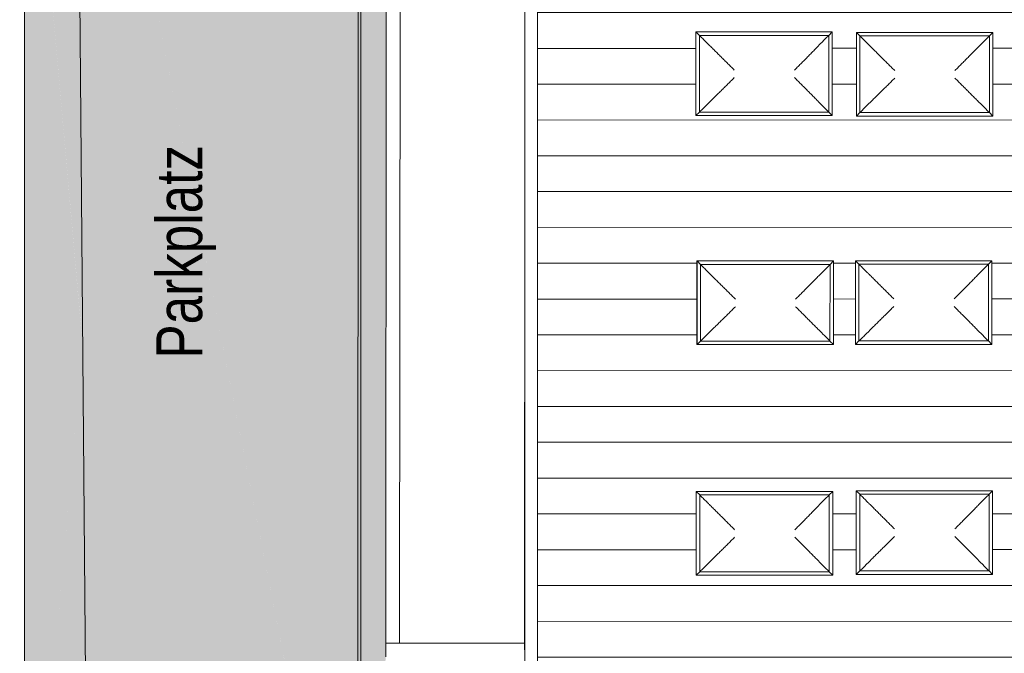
# Model space of a CAD drawing. Header units: metres. Extents: x 2 to 202, y -59 to 869.
# Tile 10 of 27: x 59 to 76, y -16 to -5. Entities that reach past the tile are written whole.
import ezdxf

# ---------------------------------------------------------------- set-up
doc = ezdxf.new("R2010")
doc.units = ezdxf.units.M
doc.header["$XCLIPFRAME"] = 2
for name, color, linetype, lineweight in [('A_Fenster', 45, 'Continuous', 5), ('A_Geschossdecken', 7, 'Continuous', 5), ('A_Geschossdecken_Oberflächenschraffur', 7, 'Continuous', 5), ('A_Notizen', 50, 'Continuous', 5), ('A_Scan-Pixelbild', 213, 'Continuous', 5), ('A_Wand', 244, 'Continuous', 5)]:
    doc.layers.add(name, color=color, linetype=linetype, lineweight=lineweight)
doc.styles.add('Arial_B_I', font='txt', dxfattribs={"width": 0.8, "height": 0.8})
picture_1 = doc.add_image_def('image1.pdf', size_in_pixel=(2828, 1699))

# ---------------------------------------------------------------- blocks, each defined once
blk = doc.blocks.new('FE Dachkuppel rechteckig - 2320 x 1400-8069982-Dach')
at = {"layer": 'A_Fenster', "color": 250, "lineweight": 9}
for p, q in [((-23.269, -13.305), (-25.649, -13.306)), ((-25.649, -14.766), (-25.649, -13.306)), ((-25.649, -13.306), (-25.648, -13.306)), ((-25.648, -13.306), (-23.268, -13.306)), ((-25.648, -14.766), (-25.648, -13.306)), ((-25.648, -13.306), (-25.588, -13.366)), ((-25.588, -13.366), (-23.328, -13.366)), ((-25.588, -14.706), (-25.588, -13.366)), ((-23.328, -13.366), (-23.268, -13.306)), ((-23.328, -13.366), (-23.328, -14.706)), ((-23.268, -13.306), (-23.269, -13.305)), ((-23.268, -13.306), (-23.269, -14.766)), ((-25.648, -14.766), (-25.649, -14.766)), ((-25.588, -14.706), (-25.648, -14.766)), ((-23.269, -14.766), (-25.648, -14.766)), ((-23.328, -14.706), (-25.588, -14.706)), ((-23.328, -14.706), (-23.269, -14.766))]:
    blk.add_line(p, q, dxfattribs=at)
for points, knots in [([(-25.578, -13.376), (-25.556, -13.398), (-25.525, -13.429), (-25.482, -13.471), (-25.456, -13.497), (-25.436, -13.518), (-25.415, -13.538), (-25.39, -13.563), (-25.361, -13.592), (-25.323, -13.63), (-25.296, -13.657), (-25.278, -13.674)], [-1, -1, -1, -1, -0.8, -0.7, -0.6, -0.55, -0.5, -0.4, -0.3, -0.2, 0, 0, 0, 0]), ([(-23.633, -13.674), (-23.616, -13.657), (-23.59, -13.63), (-23.553, -13.592), (-23.526, -13.565), (-23.502, -13.54), (-23.479, -13.518), (-23.456, -13.494), (-23.433, -13.471), (-23.41, -13.447), (-23.378, -13.416), (-23.354, -13.392), (-23.338, -13.376)], [0, 0, 0, 0, 0.2, 0.3, 0.4, 0.475, 0.55, 0.625, 0.7, 0.775, 0.85, 1, 1, 1, 1]), ([(-25.278, -13.674), (-25.261, -13.691), (-25.234, -13.718), (-25.196, -13.756), (-25.157, -13.795), (-25.116, -13.836), (-25.074, -13.877), (-25.043, -13.909), (-25.011, -13.94), (-24.99, -13.961), (-24.979, -13.972)], [-1, -1, -1, -1, -0.8, -0.7, -0.6, -0.4, -0.3, -0.2, -0.1, 0, 0, 0, 0]), ([(-23.927, -13.972), (-23.917, -13.961), (-23.896, -13.94), (-23.864, -13.908), (-23.833, -13.877), (-23.791, -13.835), (-23.751, -13.795), (-23.713, -13.756), (-23.676, -13.718), (-23.65, -13.691), (-23.633, -13.674)], [0, 0, 0, 0, 0.1, 0.2, 0.3, 0.4, 0.6, 0.7, 0.8, 1, 1, 1, 1]), ([(-24.979, -14.104), (-24.99, -14.115), (-25.011, -14.136), (-25.043, -14.168), (-25.074, -14.199), (-25.116, -14.24), (-25.157, -14.281), (-25.196, -14.319), (-25.234, -14.357), (-25.261, -14.383), (-25.278, -14.4)], [0, 0, 0, 0, 0.1, 0.2, 0.3, 0.4, 0.6, 0.7, 0.8, 1, 1, 1, 1]), ([(-23.927, -14.104), (-23.917, -14.115), (-23.896, -14.136), (-23.864, -14.168), (-23.833, -14.199), (-23.792, -14.24), (-23.751, -14.28), (-23.713, -14.319), (-23.676, -14.357), (-23.65, -14.383), (-23.633, -14.4)], [0, 0, 0, 0, 0.1, 0.2, 0.3, 0.4, 0.6, 0.7, 0.8, 1, 1, 1, 1]), ([(-25.278, -14.4), (-25.296, -14.417), (-25.323, -14.444), (-25.361, -14.481), (-25.388, -14.508), (-25.413, -14.532), (-25.436, -14.555), (-25.459, -14.578), (-25.483, -14.601), (-25.506, -14.625), (-25.538, -14.656), (-25.562, -14.68), (-25.578, -14.696)], [0, 0, 0, 0, 0.2, 0.3, 0.4, 0.475, 0.55, 0.625, 0.7, 0.775, 0.85, 1, 1, 1, 1]), ([(-23.633, -14.4), (-23.616, -14.417), (-23.59, -14.443), (-23.553, -14.481), (-23.526, -14.507), (-23.502, -14.532), (-23.479, -14.555), (-23.456, -14.578), (-23.433, -14.601), (-23.41, -14.625), (-23.378, -14.656), (-23.354, -14.68), (-23.338, -14.696)], [0, 0, 0, 0, 0.2, 0.3, 0.4, 0.475, 0.55, 0.625, 0.7, 0.775, 0.85, 1, 1, 1, 1])]:
    blk.add_open_spline(points, degree=3, knots=knots, dxfattribs=at)
blk = doc.blocks.new('FE Dachkuppel rechteckig - 2320 x 1400-V7-Dach')
at = {"layer": 'A_Fenster', "color": 250, "lineweight": 9}
for p, q in [((-20.478, -13.293), (-22.858, -13.293)), ((-22.858, -14.753), (-22.858, -13.293)), ((-22.858, -13.293), (-22.857, -13.293)), ((-22.857, -13.293), (-20.478, -13.293)), ((-22.857, -14.753), (-22.857, -13.293)), ((-22.857, -13.293), (-22.797, -13.353)), ((-22.797, -13.353), (-20.537, -13.353)), ((-22.797, -14.693), (-22.797, -13.353)), ((-20.537, -13.353), (-20.538, -14.693)), ((-20.537, -13.353), (-20.478, -13.293)), ((-20.478, -13.293), (-20.478, -13.293)), ((-20.478, -13.293), (-20.478, -14.753)), ((-22.857, -14.753), (-22.858, -14.753)), ((-22.797, -14.693), (-22.857, -14.753)), ((-20.478, -14.753), (-22.857, -14.753)), ((-20.538, -14.693), (-22.797, -14.693)), ((-20.538, -14.693), (-20.478, -14.753))]:
    blk.add_line(p, q, dxfattribs=at)
for points, knots in [([(-22.787, -13.363), (-22.766, -13.384), (-22.734, -13.416), (-22.692, -13.458), (-22.666, -13.484), (-22.645, -13.505), (-22.625, -13.525), (-22.6, -13.55), (-22.571, -13.579), (-22.533, -13.617), (-22.505, -13.644), (-22.488, -13.661)], [-1, -1, -1, -1, -0.8, -0.7, -0.6, -0.55, -0.5, -0.4, -0.3, -0.2, 0, 0, 0, 0]), ([(-20.843, -13.661), (-20.826, -13.644), (-20.799, -13.617), (-20.762, -13.579), (-20.736, -13.552), (-20.711, -13.527), (-20.688, -13.505), (-20.666, -13.481), (-20.642, -13.458), (-20.619, -13.434), (-20.587, -13.403), (-20.563, -13.379), (-20.547, -13.363)], [0, 0, 0, 0, 0.2, 0.3, 0.4, 0.475, 0.55, 0.625, 0.7, 0.775, 0.85, 1, 1, 1, 1]), ([(-22.488, -13.661), (-22.471, -13.678), (-22.444, -13.705), (-22.406, -13.743), (-22.367, -13.782), (-22.326, -13.822), (-22.285, -13.864), (-22.253, -13.895), (-22.221, -13.927), (-22.2, -13.948), (-22.189, -13.959)], [-1, -1, -1, -1, -0.8, -0.7, -0.6, -0.4, -0.3, -0.2, -0.1, 0, 0, 0, 0]), ([(-21.138, -13.959), (-21.127, -13.948), (-21.106, -13.927), (-21.074, -13.895), (-21.043, -13.864), (-21.002, -13.822), (-20.961, -13.782), (-20.923, -13.743), (-20.886, -13.705), (-20.859, -13.678), (-20.843, -13.661)], [0, 0, 0, 0, 0.1, 0.2, 0.3, 0.4, 0.6, 0.7, 0.8, 1, 1, 1, 1]), ([(-22.189, -14.091), (-22.2, -14.101), (-22.221, -14.123), (-22.253, -14.154), (-22.285, -14.186), (-22.326, -14.227), (-22.367, -14.267), (-22.406, -14.306), (-22.444, -14.343), (-22.471, -14.37), (-22.488, -14.387)], [0, 0, 0, 0, 0.1, 0.2, 0.3, 0.4, 0.6, 0.7, 0.8, 1, 1, 1, 1]), ([(-21.138, -14.091), (-21.127, -14.101), (-21.106, -14.123), (-21.074, -14.154), (-21.043, -14.186), (-21.002, -14.227), (-20.961, -14.267), (-20.923, -14.306), (-20.886, -14.343), (-20.859, -14.37), (-20.843, -14.387)], [0, 0, 0, 0, 0.1, 0.2, 0.3, 0.4, 0.6, 0.7, 0.8, 1, 1, 1, 1]), ([(-22.488, -14.387), (-22.506, -14.404), (-22.533, -14.43), (-22.571, -14.468), (-22.598, -14.494), (-22.622, -14.519), (-22.645, -14.542), (-22.669, -14.565), (-22.692, -14.588), (-22.716, -14.612), (-22.747, -14.643), (-22.771, -14.667), (-22.787, -14.683)], [0, 0, 0, 0, 0.2, 0.3, 0.4, 0.475, 0.55, 0.625, 0.7, 0.775, 0.85, 1, 1, 1, 1]), ([(-20.843, -14.387), (-20.826, -14.404), (-20.799, -14.43), (-20.762, -14.468), (-20.736, -14.494), (-20.711, -14.519), (-20.689, -14.542), (-20.666, -14.565), (-20.642, -14.588), (-20.619, -14.612), (-20.587, -14.643), (-20.563, -14.667), (-20.548, -14.683)], [0, 0, 0, 0, 0.2, 0.3, 0.4, 0.475, 0.55, 0.625, 0.7, 0.775, 0.85, 1, 1, 1, 1])]:
    blk.add_open_spline(points, degree=3, knots=knots, dxfattribs=at)
blk = doc.blocks.new('FE Dachkuppel rechteckig - 2320 x 1400-8069979-Dach')
at = {"layer": 'A_Fenster', "color": 250, "lineweight": 9}
for p, q in [((-23.272, -17.284), (-25.652, -17.285)), ((-25.652, -18.745), (-25.652, -17.285)), ((-25.652, -17.285), (-25.651, -17.285)), ((-25.651, -17.285), (-23.272, -17.285)), ((-25.651, -18.745), (-25.651, -17.285)), ((-25.651, -17.285), (-25.591, -17.345)), ((-25.591, -17.345), (-23.331, -17.345)), ((-25.591, -18.685), (-25.591, -17.345)), ((-23.331, -17.345), (-23.332, -18.685)), ((-23.331, -17.345), (-23.272, -17.285)), ((-23.272, -17.285), (-23.272, -17.284)), ((-23.272, -17.285), (-23.272, -18.745)), ((-25.591, -18.685), (-25.651, -18.745)), ((-23.332, -18.685), (-25.591, -18.685)), ((-23.332, -18.685), (-23.272, -18.745)), ((-25.651, -18.745), (-25.652, -18.745)), ((-23.272, -18.745), (-25.651, -18.745))]:
    blk.add_line(p, q, dxfattribs=at)
for points, knots in [([(-25.581, -17.355), (-25.56, -17.376), (-25.528, -17.408), (-25.486, -17.45), (-25.46, -17.476), (-25.439, -17.497), (-25.419, -17.517), (-25.393, -17.542), (-25.364, -17.571), (-25.326, -17.609), (-25.299, -17.636), (-25.282, -17.653)], [-1, -1, -1, -1, -0.8, -0.7, -0.6, -0.55, -0.5, -0.4, -0.3, -0.2, 0, 0, 0, 0]), ([(-23.636, -17.653), (-23.619, -17.636), (-23.593, -17.609), (-23.556, -17.571), (-23.529, -17.544), (-23.505, -17.519), (-23.482, -17.496), (-23.459, -17.473), (-23.436, -17.45), (-23.413, -17.426), (-23.381, -17.395), (-23.357, -17.371), (-23.341, -17.355)], [0, 0, 0, 0, 0.2, 0.3, 0.4, 0.475, 0.55, 0.625, 0.7, 0.775, 0.85, 1, 1, 1, 1]), ([(-25.282, -17.653), (-25.264, -17.67), (-25.237, -17.697), (-25.199, -17.735), (-25.16, -17.774), (-25.119, -17.814), (-25.077, -17.856), (-25.046, -17.887), (-25.014, -17.919), (-24.993, -17.94), (-24.982, -17.951)], [-1, -1, -1, -1, -0.8, -0.7, -0.6, -0.4, -0.3, -0.2, -0.1, 0, 0, 0, 0]), ([(-23.931, -17.951), (-23.92, -17.94), (-23.899, -17.919), (-23.867, -17.887), (-23.836, -17.856), (-23.795, -17.814), (-23.755, -17.774), (-23.716, -17.735), (-23.679, -17.697), (-23.653, -17.67), (-23.636, -17.653)], [0, 0, 0, 0, 0.1, 0.2, 0.3, 0.4, 0.6, 0.7, 0.8, 1, 1, 1, 1]), ([(-24.982, -18.083), (-24.993, -18.094), (-25.014, -18.115), (-25.046, -18.147), (-25.078, -18.178), (-25.119, -18.219), (-25.16, -18.26), (-25.199, -18.298), (-25.237, -18.336), (-25.264, -18.362), (-25.282, -18.379)], [0, 0, 0, 0, 0.1, 0.2, 0.3, 0.4, 0.6, 0.7, 0.8, 1, 1, 1, 1]), ([(-23.931, -18.083), (-23.92, -18.094), (-23.899, -18.115), (-23.867, -18.146), (-23.836, -18.178), (-23.795, -18.219), (-23.755, -18.259), (-23.716, -18.298), (-23.679, -18.335), (-23.653, -18.362), (-23.636, -18.379)], [0, 0, 0, 0, 0.1, 0.2, 0.3, 0.4, 0.6, 0.7, 0.8, 1, 1, 1, 1]), ([(-23.636, -18.379), (-23.619, -18.396), (-23.593, -18.422), (-23.556, -18.46), (-23.53, -18.486), (-23.505, -18.511), (-23.482, -18.534), (-23.46, -18.557), (-23.436, -18.58), (-23.413, -18.603), (-23.381, -18.635), (-23.357, -18.659), (-23.342, -18.675)], [0, 0, 0, 0, 0.2, 0.3, 0.4, 0.475, 0.55, 0.625, 0.7, 0.775, 0.85, 1, 1, 1, 1]), ([(-25.282, -18.379), (-25.299, -18.396), (-25.326, -18.422), (-25.364, -18.46), (-25.391, -18.486), (-25.416, -18.511), (-25.439, -18.534), (-25.462, -18.557), (-25.486, -18.58), (-25.509, -18.604), (-25.541, -18.635), (-25.565, -18.659), (-25.581, -18.675)], [0, 0, 0, 0, 0.2, 0.3, 0.4, 0.475, 0.55, 0.625, 0.7, 0.775, 0.85, 1, 1, 1, 1])]:
    blk.add_open_spline(points, degree=3, knots=knots, dxfattribs=at)
blk = doc.blocks.new('FE Dachkuppel rechteckig - 2320 x 1400-8069985-Dach')
at = {"layer": 'A_Fenster', "color": 250, "lineweight": 9}
for p, q in [((-20.491, -9.279), (-22.871, -9.279)), ((-22.871, -10.739), (-22.871, -9.279)), ((-22.871, -9.279), (-22.87, -9.279)), ((-22.87, -9.279), (-20.49, -9.279)), ((-22.87, -10.739), (-22.87, -9.279)), ((-22.87, -9.279), (-22.81, -9.339)), ((-22.81, -9.339), (-20.55, -9.339)), ((-22.81, -10.679), (-22.81, -9.339)), ((-20.55, -9.339), (-20.49, -9.279)), ((-20.55, -9.339), (-20.55, -10.679)), ((-20.49, -9.279), (-20.491, -9.279)), ((-20.49, -9.279), (-20.49, -10.739)), ((-22.87, -10.739), (-22.871, -10.739)), ((-22.81, -10.679), (-22.87, -10.739)), ((-20.49, -10.739), (-22.87, -10.739)), ((-20.55, -10.679), (-22.81, -10.679)), ((-20.55, -10.679), (-20.49, -10.739))]:
    blk.add_line(p, q, dxfattribs=at)
for points, knots in [([(-22.8, -9.349), (-22.779, -9.371), (-22.747, -9.403), (-22.705, -9.445), (-22.679, -9.47), (-22.658, -9.491), (-22.638, -9.511), (-22.613, -9.536), (-22.583, -9.565), (-22.545, -9.603), (-22.518, -9.63), (-22.501, -9.647)], [-1, -1, -1, -1, -0.8, -0.7, -0.6, -0.55, -0.5, -0.4, -0.3, -0.2, 0, 0, 0, 0]), ([(-20.855, -9.647), (-20.838, -9.63), (-20.812, -9.603), (-20.775, -9.565), (-20.748, -9.539), (-20.724, -9.514), (-20.701, -9.491), (-20.678, -9.468), (-20.655, -9.444), (-20.632, -9.421), (-20.6, -9.389), (-20.576, -9.365), (-20.56, -9.349)], [0, 0, 0, 0, 0.2, 0.3, 0.4, 0.475, 0.55, 0.625, 0.7, 0.775, 0.85, 1, 1, 1, 1]), ([(-22.501, -9.647), (-22.484, -9.664), (-22.457, -9.691), (-22.419, -9.729), (-22.38, -9.768), (-22.339, -9.808), (-22.297, -9.85), (-22.266, -9.881), (-22.234, -9.913), (-22.213, -9.934), (-22.202, -9.945)], [-1, -1, -1, -1, -0.8, -0.7, -0.6, -0.4, -0.3, -0.2, -0.1, 0, 0, 0, 0]), ([(-21.15, -9.945), (-21.14, -9.934), (-21.118, -9.913), (-21.087, -9.881), (-21.056, -9.85), (-21.014, -9.808), (-20.974, -9.768), (-20.936, -9.729), (-20.898, -9.691), (-20.872, -9.664), (-20.855, -9.647)], [0, 0, 0, 0, 0.1, 0.2, 0.3, 0.4, 0.6, 0.7, 0.8, 1, 1, 1, 1]), ([(-22.202, -10.077), (-22.213, -10.088), (-22.234, -10.109), (-22.266, -10.141), (-22.297, -10.172), (-22.339, -10.213), (-22.38, -10.254), (-22.419, -10.292), (-22.457, -10.33), (-22.484, -10.356), (-22.501, -10.373)], [0, 0, 0, 0, 0.1, 0.2, 0.3, 0.4, 0.6, 0.7, 0.8, 1, 1, 1, 1]), ([(-21.15, -10.077), (-21.14, -10.088), (-21.119, -10.109), (-21.087, -10.14), (-21.056, -10.172), (-21.014, -10.213), (-20.974, -10.253), (-20.936, -10.292), (-20.898, -10.33), (-20.872, -10.356), (-20.855, -10.373)], [0, 0, 0, 0, 0.1, 0.2, 0.3, 0.4, 0.6, 0.7, 0.8, 1, 1, 1, 1]), ([(-22.501, -10.373), (-22.518, -10.39), (-22.545, -10.417), (-22.583, -10.454), (-22.61, -10.481), (-22.635, -10.505), (-22.658, -10.528), (-22.681, -10.551), (-22.705, -10.574), (-22.728, -10.598), (-22.76, -10.63), (-22.784, -10.653), (-22.8, -10.669)], [0, 0, 0, 0, 0.2, 0.3, 0.4, 0.475, 0.55, 0.625, 0.7, 0.775, 0.85, 1, 1, 1, 1]), ([(-20.855, -10.373), (-20.839, -10.39), (-20.812, -10.416), (-20.775, -10.454), (-20.749, -10.481), (-20.724, -10.505), (-20.701, -10.528), (-20.678, -10.551), (-20.655, -10.574), (-20.632, -10.598), (-20.6, -10.629), (-20.576, -10.653), (-20.56, -10.669)], [0, 0, 0, 0, 0.2, 0.3, 0.4, 0.475, 0.55, 0.625, 0.7, 0.775, 0.85, 1, 1, 1, 1])]:
    blk.add_open_spline(points, degree=3, knots=knots, dxfattribs=at)
blk = doc.blocks.new('FE Dachkuppel rechteckig - 2320 x 1400-V8-Dach')
at = {"layer": 'A_Fenster', "color": 250, "lineweight": 9}
for p, q in [((-20.476, -5.293), (-22.856, -5.294)), ((-22.856, -6.754), (-22.856, -5.294)), ((-22.856, -5.294), (-22.855, -5.294)), ((-22.855, -5.294), (-20.475, -5.294)), ((-22.855, -6.754), (-22.855, -5.294)), ((-22.855, -5.294), (-22.795, -5.354)), ((-20.535, -5.354), (-20.475, -5.294)), ((-20.475, -5.294), (-20.476, -5.293)), ((-20.475, -5.294), (-20.475, -6.754)), ((-22.795, -5.354), (-20.535, -5.354)), ((-22.795, -6.694), (-22.795, -5.354)), ((-20.535, -5.354), (-20.535, -6.694)), ((-22.795, -6.694), (-22.855, -6.754)), ((-20.535, -6.694), (-22.795, -6.694)), ((-20.535, -6.694), (-20.475, -6.754)), ((-22.855, -6.754), (-22.856, -6.754)), ((-20.475, -6.754), (-22.855, -6.754))]:
    blk.add_line(p, q, dxfattribs=at)
for points, knots in [([(-22.785, -5.364), (-22.764, -5.385), (-22.732, -5.417), (-22.69, -5.459), (-22.664, -5.485), (-22.643, -5.506), (-22.623, -5.526), (-22.598, -5.551), (-22.568, -5.58), (-22.53, -5.618), (-22.503, -5.645), (-22.486, -5.662)], [-1, -1, -1, -1, -0.8, -0.7, -0.6, -0.55, -0.5, -0.4, -0.3, -0.2, 0, 0, 0, 0]), ([(-20.84, -5.662), (-20.823, -5.645), (-20.797, -5.618), (-20.76, -5.58), (-20.733, -5.553), (-20.709, -5.528), (-20.686, -5.505), (-20.663, -5.482), (-20.64, -5.459), (-20.616, -5.435), (-20.585, -5.404), (-20.561, -5.38), (-20.545, -5.364)], [0, 0, 0, 0, 0.2, 0.3, 0.4, 0.475, 0.55, 0.625, 0.7, 0.775, 0.85, 1, 1, 1, 1]), ([(-22.486, -5.662), (-22.469, -5.679), (-22.442, -5.706), (-22.404, -5.744), (-22.365, -5.783), (-22.324, -5.823), (-22.282, -5.865), (-22.251, -5.896), (-22.219, -5.928), (-22.198, -5.949), (-22.187, -5.96)], [-1, -1, -1, -1, -0.8, -0.7, -0.6, -0.4, -0.3, -0.2, -0.1, 0, 0, 0, 0]), ([(-21.135, -5.96), (-21.125, -5.949), (-21.103, -5.928), (-21.072, -5.896), (-21.04, -5.864), (-20.999, -5.823), (-20.959, -5.782), (-20.921, -5.743), (-20.883, -5.706), (-20.857, -5.679), (-20.84, -5.662)], [0, 0, 0, 0, 0.1, 0.2, 0.3, 0.4, 0.6, 0.7, 0.8, 1, 1, 1, 1]), ([(-22.187, -6.092), (-22.198, -6.102), (-22.219, -6.124), (-22.251, -6.155), (-22.282, -6.187), (-22.324, -6.228), (-22.365, -6.268), (-22.404, -6.307), (-22.442, -6.344), (-22.469, -6.371), (-22.486, -6.388)], [0, 0, 0, 0, 0.1, 0.2, 0.3, 0.4, 0.6, 0.7, 0.8, 1, 1, 1, 1]), ([(-21.135, -6.092), (-21.125, -6.102), (-21.104, -6.124), (-21.072, -6.155), (-21.041, -6.187), (-20.999, -6.228), (-20.959, -6.268), (-20.921, -6.307), (-20.883, -6.344), (-20.857, -6.371), (-20.84, -6.388)], [0, 0, 0, 0, 0.1, 0.2, 0.3, 0.4, 0.6, 0.7, 0.8, 1, 1, 1, 1]), ([(-22.486, -6.388), (-22.503, -6.405), (-22.53, -6.431), (-22.568, -6.469), (-22.595, -6.495), (-22.62, -6.52), (-22.643, -6.543), (-22.666, -6.566), (-22.69, -6.589), (-22.713, -6.613), (-22.745, -6.644), (-22.769, -6.668), (-22.785, -6.684)], [0, 0, 0, 0, 0.2, 0.3, 0.4, 0.475, 0.55, 0.625, 0.7, 0.775, 0.85, 1, 1, 1, 1]), ([(-20.84, -6.388), (-20.824, -6.405), (-20.797, -6.431), (-20.76, -6.469), (-20.733, -6.495), (-20.709, -6.52), (-20.686, -6.543), (-20.663, -6.566), (-20.64, -6.589), (-20.617, -6.612), (-20.585, -6.644), (-20.561, -6.668), (-20.545, -6.684)], [0, 0, 0, 0, 0.2, 0.3, 0.4, 0.475, 0.55, 0.625, 0.7, 0.775, 0.85, 1, 1, 1, 1])]:
    blk.add_open_spline(points, degree=3, knots=knots, dxfattribs=at)

msp = doc.modelspace()

# ---------------------------------------------------------------- hatches: boundary and pattern name
at = {"layer": 'A_Geschossdecken_Oberflächenschraffur'}
h = msp.add_hatch(dxfattribs=at)
h.set_pattern_fill('FP_14', color=10, style=0, pattern_type=2)
h.set_pattern_definition([(0.014, (67.9872, -5.573), (-0.000153, 0.625), [])])
h.paths.add_polyline_path([(68.218, -27.916), (71.024, -25.673), (71.025, -25.506), (71.233, -25.506), (74.681, -22.75), (73.777, -22.75), (73.778, -21.29), (76.157, -21.29), (76.157, -21.57), (79.702, -18.736), (79.394, -18.736), (79.395, -17.276), (81.529, -17.276), (85.27, -14.286), (81.108, -6.755), (79.403, -6.755), (79.403, -5.295), (80.303, -5.295), (78.88, -2.72), (76.586, -2.72), (76.587, -1.26), (78.074, -1.26), (76.687, 1.249), (76.594, 1.249), (76.594, 1.418), (76.17, 2.185), (76.17, 1.261), (75.19, 1.261), (75.191, 2.721), (75.874, 2.721), (74.459, 5.282), (73.79, 5.282), (73.79, 6.494), (72.256, 9.269), (70.996, 9.269), (70.997, 10.729), (71.45, 10.729), (68.218, 16.578), (68.218, -27.701)], flags=0)
h.paths.add_polyline_path([(71.003, -22.735), (70.992, -22.735), (70.993, -21.275), (73.372, -21.275), (73.372, -22.735), (71.02, -22.735)], flags=0)
h.paths.add_polyline_path([(73.802, -18.755), (73.786, -18.755), (73.787, -17.295), (76.166, -17.295), (76.166, -18.755), (73.807, -18.755)], flags=0)
h.paths.add_polyline_path([(70.986, -18.745), (70.985, -18.745), (70.986, -17.285), (73.366, -17.285), (73.365, -18.745), (70.986, -18.745)], flags=0)
h.paths.add_polyline_path([(76.61, -18.744), (76.587, -18.743), (76.588, -17.283), (78.968, -17.284), (78.968, -18.744), (76.648, -18.744)], flags=0)
h.paths.add_polyline_path([(70.989, -14.766), (70.988, -14.766), (70.989, -13.306), (73.369, -13.306), (73.369, -14.766), (70.989, -14.766)], flags=0)
h.paths.add_polyline_path([(73.802, -14.753), (73.779, -14.753), (73.78, -13.293), (76.16, -13.293), (76.16, -14.753), (73.807, -14.753)], flags=0)
h.paths.add_polyline_path([(79.4, -14.75), (79.399, -14.75), (79.4, -13.29), (81.779, -13.29), (81.779, -14.75), (79.427, -14.75)], flags=0)
h.paths.add_polyline_path([(76.592, -14.749), (76.592, -14.749), (76.592, -13.289), (78.972, -13.289), (78.972, -14.749), (76.62, -14.749)], flags=0)
h.paths.add_polyline_path([(84.574, -14.592), (84.499, -14.598), (84.425, -14.592), (84.352, -14.573), (84.283, -14.543), (84.216, -14.498), (84.162, -14.448), (84.117, -14.389), (84.082, -14.324), (84.058, -14.253), (84.046, -14.18), (84.046, -14.105), (84.058, -14.031), (84.083, -13.96), (84.119, -13.894), (84.17, -13.83), (84.224, -13.781), (84.286, -13.741), (84.352, -13.712), (84.425, -13.694), (84.5, -13.688), (84.575, -13.694), (84.648, -13.713), (84.717, -13.743), (84.783, -13.787), (84.835, -13.835), (84.882, -13.896), (84.918, -13.962), (84.942, -14.034), (84.953, -14.105), (84.953, -14.183), (84.941, -14.256), (84.915, -14.328), (84.88, -14.392), (84.83, -14.455), (84.778, -14.503), (84.715, -14.544), (84.647, -14.573), (84.575, -14.592), (84.604, -14.592)], flags=0)
h.paths.add_polyline_path([(79.469, -10.754), (79.468, -10.754), (79.469, -9.294), (81.849, -9.294), (81.849, -10.754), (79.497, -10.754)], flags=0)
h.paths.add_polyline_path([(76.605, -10.744), (76.582, -10.744), (76.583, -9.284), (78.962, -9.284), (78.962, -10.744), (76.611, -10.744)], flags=0)
h.paths.add_polyline_path([(71.002, -10.743), (71.001, -10.743), (71.002, -9.283), (73.381, -9.283), (73.381, -10.743), (71.002, -10.743)], flags=0)
h.paths.add_polyline_path([(73.767, -10.739), (73.766, -10.739), (73.767, -9.279), (76.147, -9.279), (76.147, -10.739), (73.767, -10.739)], flags=0)
h.paths.add_polyline_path([(73.804, -6.754), (73.782, -6.754), (73.782, -5.294), (76.162, -5.294), (76.162, -6.754), (73.81, -6.754)], flags=0)
h.paths.add_polyline_path([(76.602, -6.745), (76.601, -6.745), (76.602, -5.285), (78.981, -5.285), (78.981, -6.745), (76.63, -6.745)], flags=0)
h.paths.add_polyline_path([(70.983, -6.745), (70.982, -6.745), (70.983, -5.285), (73.362, -5.285), (73.362, -6.745), (71.005, -6.745)], flags=0)
h.paths.add_polyline_path([(71.054, -2.76), (71.054, -2.759), (71.055, -1.299), (73.664, -1.3), (73.664, -2.759), (71.055, -2.76)], flags=0)
h.paths.add_polyline_path([(75.236, -2.706), (75.197, -2.706), (75.198, -1.246), (76.178, -1.246), (76.178, -2.706), (75.258, -2.706)], flags=0)
h.paths.add_polyline_path([(71.05, 1.272), (71.049, 1.272), (71.05, 2.732), (73.66, 2.732), (73.66, 1.272), (71.05, 1.272)], flags=0)
h.paths.add_polyline_path([(71.005, 5.28), (71.004, 5.28), (71.005, 6.74), (73.384, 6.74), (73.384, 5.28), (71.032, 5.28)], flags=0)
h.paths.add_polyline_path([(67.998, 16.922), (68.023, 16.931), (67.998, 16.976)], flags=0)
at = {"layer": 'A_Geschossdecken_Oberflächenschraffur', "transparency": 33554432}
for points in [[(65.079, -21.52), (65.1, 6.617), (60.174, 2.266), (65.027, -21.27)], [(65.079, -21.52), (65.573, -16.19), (65.1, 6.596), (65.079, -21.27)], [(65.573, -16.19), (65.588, 6.286), (65.508, 6.286), (65.508, 6.526), (65.584, 6.527), (65.1, 6.617), (65.57, -16.069)], [(64.837, -21.52), (65.079, -21.52), (60.174, 2.266), (64.368, -19.126)], [(60.376, -21.568), (64.837, -21.52), (60.174, 2.266), (60.355, -19.126)], [(59.271, -22.106), (60.284, -10.766), (59.271, 0.674), (59.271, -21.984)], [(60.284, -10.766), (60.235, -4.859), (59.271, 0.674), (60.235, -10.202)], [(59.271, -22.106), (60.376, -21.568), (60.284, -10.766), (59.282, -21.984)]]:
    msp.add_hatch(color=254, dxfattribs=at).paths.add_polyline_path(points, flags=0)

# ---------------------------------------------------------------- linework, layer by layer
at = {"layer": 'A_Geschossdecken', "color": 253, "lineweight": 9}
for p, q in [((65.138, 6.946), (65.138, -16.61)), ((65.079, -21.52), (65.1, 6.617)), ((65.588, 6.286), (65.573, -16.19)), ((60.174, 2.266), (60.376, -21.568)), ((59.271, -22.106), (59.271, 0.674)), ((67.993, -15.95), (67.998, -7.538)), ((67.993, -15.95), (67.998, -15.95))]:
    msp.add_line(p, q, dxfattribs=at)
at = {"layer": 'A_Wand', "color": 250, "lineweight": 9}
for p, q in [((67.998, -31.862), (67.998, 16.922)), ((68.218, 16.682), (68.218, -31.848))]:
    msp.add_line(p, q, dxfattribs=at)
at = {"layer": 'A_Wand', "color": 253, "lineweight": 9}
for p, q in [((65.824, 1.037), (65.813, -15.95)), ((65.573, -15.95), (67.993, -15.95)), ((67.993, -16.069), (67.993, -15.95)), ((67.998, -16.069), (67.993, -16.069))]:
    msp.add_line(p, q, dxfattribs=at)

# ---------------------------------------------------------------- block references
at = {"layer": 'A_Fenster', "color": 250, "lineweight": 9}
for name, p in [('FE Dachkuppel rechteckig - 2320 x 1400-8069979-Dach', (96.634, 12)), ('FE Dachkuppel rechteckig - 2320 x 1400-V8-Dach', (96.637, 0)), ('FE Dachkuppel rechteckig - 2320 x 1400-8069979-Dach', (96.653, 8.002)), ('FE Dachkuppel rechteckig - 2320 x 1400-8069985-Dach', (96.637, 0)), ('FE Dachkuppel rechteckig - 2320 x 1400-8069982-Dach', (96.637, 0)), ('FE Dachkuppel rechteckig - 2320 x 1400-V7-Dach', (96.637, 0))]:
    msp.add_blockref(name, p, dxfattribs=at)

# ---------------------------------------------------------------- texts
at = {"layer": 'A_Notizen', "color": 7, "insert": (61.569, -10.985), "char_height": 0.8, "width": 4.78447, "attachment_point": 1, "rotation": 90, "style": 'Arial_B_I'}
msp.add_mtext('Parkplatz', dxfattribs=at)

# ---------------------------------------------------------------- pictures from other files: only their frames are drawn
at = {"layer": 'A_Scan-Pixelbild'}
image = msp.add_image(picture_1, insert=(-46.162, -83.409), size_in_units=(250.928, 150.803), rotation=3.02516, dxfattribs=at)
image.set_boundary_path([(733.774, 1463.933), (788.17, 435.003), (2002.32, 499.147), (1947.924, 1528.077), (733.774, 1463.933)])
image.dxf.flags = 15

doc.saveas('drawing.dxf')
